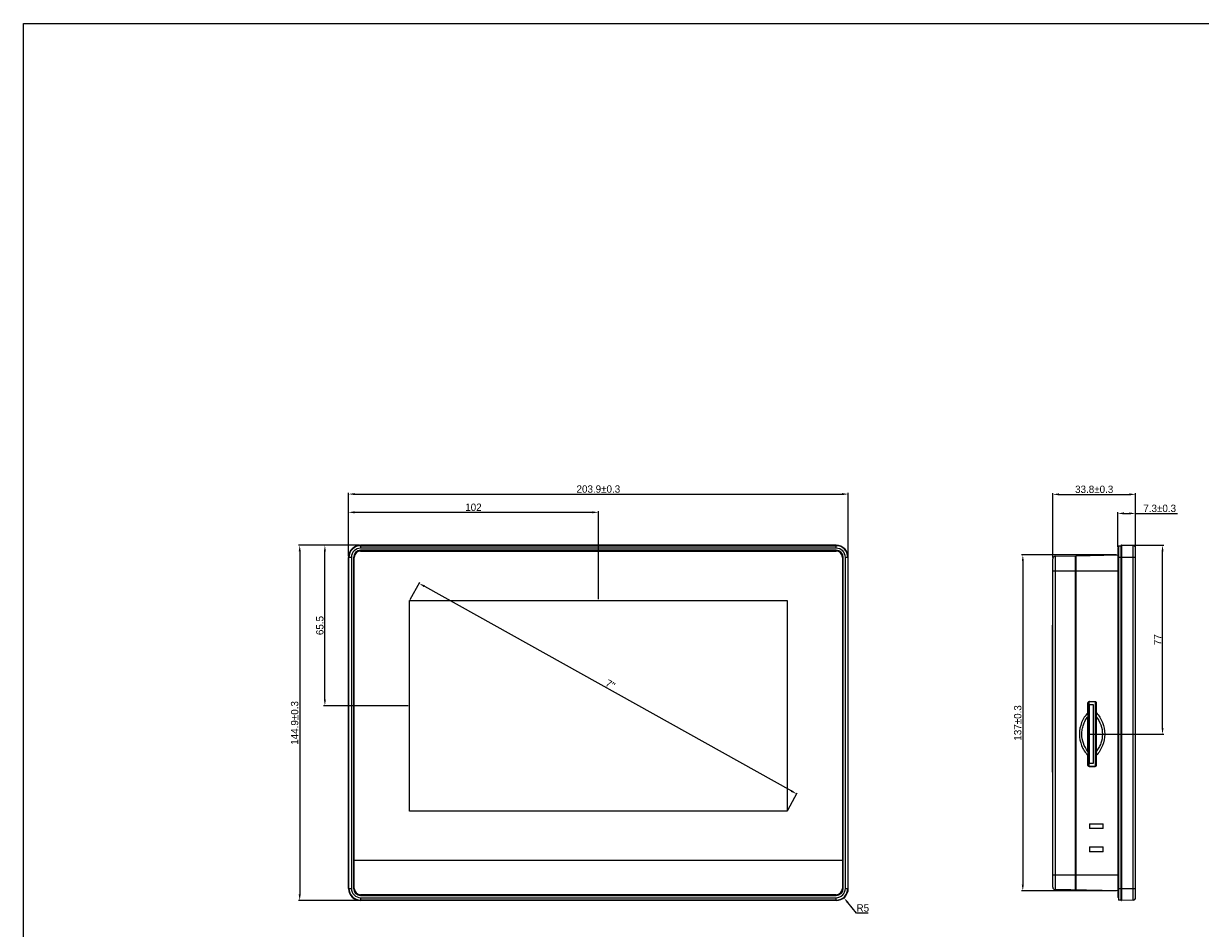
# Model space of a CAD drawing. Extents: x 1181 to 2072, y -1513 to -883.
# Tile 1 of 7: x 1181 to 1661, y -1253 to -883. Entities that reach past the tile are written whole.
import ezdxf

# ---------------------------------------------------------------- set-up
doc = ezdxf.new("R2010")
doc.units = 0
doc.header["$LTSCALE"] = 0.25
doc.layers.get('0').update_dxf_attribs({"color": 2, "linetype": 'CONTINUOUS'})
doc.layers.get('DEFPOINTS').update_dxf_attribs({"linetype": 'CONTINUOUS'})
doc.layers.add('实线', color=2, linetype='CONTINUOUS')
doc.layers.add('标注', color=8, linetype='CONTINUOUS')
doc.dimstyles.get("Standard").update_dxf_attribs({"dimtxt": 3, "dimasz": 2.5, "dimexe": 0.5, "dimexo": 0.5, "dimgap": 0.5, "dimtad": 1, "dimdec": 1, "dimtxsty": 'STANDARD', "dimcen": 2.5, "dimclrd": 256, "dimclre": 256, "dimclrt": 256, "dimazin": 3, "dimtfac": 0.5, "dimtdec": 1, "dimtmove": 0, "dimatfit": 3, "dimtolj": 1})
doc.dimstyles.new('STANDARD$4', dxfattribs={"dimtxt": 3, "dimasz": 2.5, "dimexe": 0.5, "dimexo": 0.625, "dimgap": 0.5, "dimtad": 1, "dimtoh": 1, "dimdec": 1, "dimtxsty": 'STANDARD', "dimcen": 0, "dimsd1": 1, "dimclrd": 256, "dimclre": 256, "dimclrt": 256, "dimazin": 3, "dimtfac": 0.5, "dimtdec": 1, "dimtofl": 0, "dimtmove": 0, "dimatfit": 3, "dimtolj": 1})

# ---------------------------------------------------------------- blocks, each defined once
blk = doc.blocks.new('*D411')
at = {"layer": 'DEFPOINTS', "color": 0}
for p in [(1517.36, -1075.34), (1313.44, -1101.18), (1517.36, -1101.18)]:
    blk.add_point(p, dxfattribs=at)
at = {"layer": '标注'}
for p, q in [((1313.44, -1100.68), (1313.44, -1074.84)), ((1315.94, -1075.34), (1514.86, -1075.34)), ((1517.36, -1100.68), (1517.36, -1074.84))]:
    blk.add_line(p, q, dxfattribs=at)
for points in [[(1315.94, -1074.92), (1315.94, -1075.76), (1313.44, -1075.34)], [(1514.86, -1074.92), (1514.86, -1075.76), (1517.36, -1075.34)]]:
    blk.add_solid(points, dxfattribs=at)
at = {"layer": '标注', "insert": (1415.4, -1073.29), "char_height": 3, "attachment_point": 5}
blk.add_mtext('\\A1;203.9±0.3', dxfattribs=at)
blk = doc.blocks.new('*D412')
at = {"layer": 'DEFPOINTS', "color": 0}
for p in [(1318.4, -1096.22), (1293.54, -1241.14), (1318.4, -1241.14)]:
    blk.add_point(p, dxfattribs=at)
at = {"layer": '标注'}
for p, q in [((1317.9, -1096.22), (1293.04, -1096.22)), ((1293.54, -1098.72), (1293.54, -1238.64)), ((1317.9, -1241.14), (1293.04, -1241.14))]:
    blk.add_line(p, q, dxfattribs=at)
for points in [[(1293.12, -1098.72), (1293.95, -1098.72), (1293.54, -1096.22)], [(1293.12, -1238.64), (1293.95, -1238.64), (1293.54, -1241.14)]]:
    blk.add_solid(points, dxfattribs=at)
at = {"layer": '标注', "insert": (1291.48, -1168.68), "char_height": 3, "attachment_point": 5, "rotation": 90}
blk.add_mtext('\\A1;144.9±0.3', dxfattribs=at)
blk = doc.blocks.new('*D413')
at = {"layer": 'DEFPOINTS', "color": 0}
for p in [(1338.36, -1118.72), (1496.33, -1197.66), (1492.44, -1204.64)]:
    blk.add_point(p, dxfattribs=at)
at = {"layer": '标注'}
for p, q in [((1338.6, -1118.29), (1342.5, -1111.3)), ((1344.44, -1112.96), (1494.15, -1196.44)), ((1492.68, -1204.21), (1496.58, -1197.22))]:
    blk.add_line(p, q, dxfattribs=at)
for points in [[(1344.64, -1112.59), (1344.23, -1113.32), (1342.25, -1111.74)], [(1494.35, -1196.08), (1493.95, -1196.81), (1496.33, -1197.66)]]:
    blk.add_solid(points, dxfattribs=at)
at = {"layer": '标注', "insert": (1420.27, -1152.95), "char_height": 3, "attachment_point": 5, "rotation": 330.8545}
blk.add_mtext('\\A1;7"', dxfattribs=at)
blk = doc.blocks.new('*D414')
at = {"layer": 'DEFPOINTS', "color": 0}
for p in [(1313.44, -1082.78), (1313.44, -1101.18), (1415.4, -1118.72)]:
    blk.add_point(p, dxfattribs=at)
at = {"layer": '标注'}
for p, q in [((1313.44, -1100.68), (1313.44, -1082.28)), ((1412.9, -1082.78), (1315.94, -1082.78)), ((1415.4, -1118.22), (1415.4, -1082.28))]:
    blk.add_line(p, q, dxfattribs=at)
for points in [[(1315.94, -1082.36), (1315.94, -1083.2), (1313.44, -1082.78)], [(1412.9, -1082.36), (1412.9, -1083.2), (1415.4, -1082.78)]]:
    blk.add_solid(points, dxfattribs=at)
at = {"layer": '标注', "insert": (1364.42, -1080.72), "char_height": 3, "attachment_point": 5}
blk.add_mtext('\\A1;102', dxfattribs=at)
blk = doc.blocks.new('*D415')
at = {"layer": 'DEFPOINTS', "color": 0}
for p in [(1303.81, -1096.22), (1318.4, -1096.22), (1338.36, -1161.68)]:
    blk.add_point(p, dxfattribs=at)
at = {"layer": '标注'}
for p, q in [((1317.9, -1096.22), (1303.31, -1096.22)), ((1303.81, -1159.18), (1303.81, -1098.72)), ((1337.86, -1161.68), (1303.31, -1161.68))]:
    blk.add_line(p, q, dxfattribs=at)
for points in [[(1303.4, -1098.72), (1304.23, -1098.72), (1303.81, -1096.22)], [(1303.4, -1159.18), (1304.23, -1159.18), (1303.81, -1161.68)]]:
    blk.add_solid(points, dxfattribs=at)
at = {"layer": '标注', "insert": (1301.76, -1128.95), "char_height": 3, "attachment_point": 5, "rotation": 90}
blk.add_mtext('\\A1;65.5', dxfattribs=at)
blk = doc.blocks.new('*D416')
at = {"layer": 'DEFPOINTS', "color": 0}
for p in [(1512.4, -1236.18), (1515.56, -1240.01)]:
    blk.add_point(p, dxfattribs=at)
at = {"layer": '标注'}
for p, q in [((1520.68, -1246.22), (1517.15, -1241.93)), ((1525.42, -1246.22), (1520.68, -1246.22))]:
    blk.add_line(p, q, dxfattribs=at)
blk.add_solid([(1517.47, -1241.67), (1516.83, -1242.2), (1515.56, -1240.01)], dxfattribs=at)
at = {"layer": '标注', "insert": (1523.3, -1244.19), "char_height": 3, "attachment_point": 5}
blk.add_mtext('\\A1;R5', dxfattribs=at)
blk = doc.blocks.new('*D417')
at = {"layer": 'DEFPOINTS', "color": 0}
for p in [(1634.6, -1083.22), (1627.3, -1097.42), (1634.6, -1097.42)]:
    blk.add_point(p, dxfattribs=at)
at = {"layer": '标注'}
for p, q in [((1627.3, -1096.92), (1627.3, -1082.72)), ((1629.8, -1083.22), (1632.1, -1083.22)), ((1634.6, -1096.92), (1634.6, -1082.72)), ((1634.6, -1083.22), (1651.75, -1083.22))]:
    blk.add_line(p, q, dxfattribs=at)
for points in [[(1629.8, -1082.8), (1629.8, -1083.63), (1627.3, -1083.22)], [(1632.1, -1082.8), (1632.1, -1083.63), (1634.6, -1083.22)]]:
    blk.add_solid(points, dxfattribs=at)
at = {"layer": '标注', "insert": (1644.43, -1081.17), "char_height": 3, "attachment_point": 5}
blk.add_mtext('\\A1;7.3±0.3', dxfattribs=at)
blk = doc.blocks.new('*D418')
at = {"layer": 'DEFPOINTS', "color": 0}
for p in [(1634.6, -1075.45), (1634.6, -1097.39), (1600.8, -1101.7)]:
    blk.add_point(p, dxfattribs=at)
at = {"layer": '标注'}
for p, q in [((1600.8, -1101.2), (1600.8, -1074.95)), ((1603.3, -1075.45), (1632.1, -1075.45)), ((1634.6, -1096.89), (1634.6, -1074.95))]:
    blk.add_line(p, q, dxfattribs=at)
for points in [[(1603.3, -1075.03), (1603.3, -1075.87), (1600.8, -1075.45)], [(1632.1, -1075.03), (1632.1, -1075.87), (1634.6, -1075.45)]]:
    blk.add_solid(points, dxfattribs=at)
at = {"layer": '标注', "insert": (1617.7, -1073.4), "char_height": 3, "attachment_point": 5}
blk.add_mtext('\\A1;33.8±0.3', dxfattribs=at)
blk = doc.blocks.new('*D423')
at = {"layer": 'DEFPOINTS', "color": 0}
for p in [(1627.3, -1100.16), (1588.58, -1237.2), (1627.3, -1237.2)]:
    blk.add_point(p, dxfattribs=at)
at = {"layer": '标注'}
for p, q in [((1626.8, -1100.16), (1588.08, -1100.16)), ((1588.58, -1102.66), (1588.58, -1234.7)), ((1626.8, -1237.2), (1588.08, -1237.2))]:
    blk.add_line(p, q, dxfattribs=at)
for points in [[(1588.17, -1102.66), (1589, -1102.66), (1588.58, -1100.16)], [(1588.17, -1234.7), (1589, -1234.7), (1588.58, -1237.2)]]:
    blk.add_solid(points, dxfattribs=at)
at = {"layer": '标注', "insert": (1586.52, -1168.68), "char_height": 3, "attachment_point": 5, "rotation": 90}
blk.add_mtext('\\A1;137±0.3', dxfattribs=at)
blk = doc.blocks.new('*D425')
at = {"layer": 'DEFPOINTS', "color": 0}
for p in [(1628.81, -1096.22), (1645.59, -1096.22), (1615.17, -1173.24)]:
    blk.add_point(p, dxfattribs=at)
at = {"layer": '标注'}
for p, q in [((1629.31, -1096.22), (1646.09, -1096.22)), ((1645.59, -1170.74), (1645.59, -1098.72)), ((1615.67, -1173.24), (1646.09, -1173.24))]:
    blk.add_line(p, q, dxfattribs=at)
for points in [[(1645.18, -1098.72), (1646.01, -1098.72), (1645.59, -1096.22)], [(1645.18, -1170.74), (1646.01, -1170.74), (1645.59, -1173.24)]]:
    blk.add_solid(points, dxfattribs=at)
at = {"layer": '标注', "insert": (1643.59, -1134.73), "char_height": 3, "attachment_point": 5, "rotation": 90}
blk.add_mtext('\\A1;77', dxfattribs=at)

msp = doc.modelspace()

# ---------------------------------------------------------------- linework, layer by layer
at = {"color": 7, "linetype": 'CONTINUOUS'}
for p, q in [((1180.86, -1513.4), (1180.86, -883.4)), ((1180.86, -883.4), (2071.86, -883.4))]:
    msp.add_line(p, q, dxfattribs=at)
for p, q in [((1615.15, -1164.48), (1615.15, -1160.49)), ((1615.23, -1160.49), (1615.15, -1160.49)), ((1615.23, -1185.99), (1615.23, -1160.49)), ((1615.37, -1160.13), (1615.37, -1168.22)), ((1615.52, -1160.03), (1615.52, -1186.44)), ((1615.73, -1159.92), (1615.72, -1159.99)), ((1615.72, -1159.99), (1617.97, -1159.99)), ((1615.73, -1159.92), (1617.98, -1159.91)), ((1615.82, -1185.29), (1615.82, -1161.19)), ((1615.82, -1161.19), (1617.32, -1161.19)), ((1617.32, -1161.19), (1617.32, -1185.29)), ((1617.97, -1159.99), (1617.98, -1159.91)), ((1618.17, -1160.03), (1618.17, -1186.44)), ((1618.47, -1160.49), (1618.47, -1185.99)), ((1618.55, -1160.49), (1618.47, -1160.49)), ((1618.55, -1160.49), (1618.55, -1164.49)), ((1615.37, -1164.57), (1615.23, -1164.57)), ((1615.37, -1164.64), (1615.52, -1164.64)), ((1615.52, -1162.28), (1615.82, -1162.28)), ((1615.82, -1163.28), (1615.52, -1163.28)), ((1615.23, -1168.22), (1615.52, -1168.22)), ((1615.23, -1168.61), (1615.52, -1168.61)), ((1615.23, -1169.78), (1615.52, -1169.78)), ((1615.23, -1180.78), (1615.52, -1180.78)), ((1615.23, -1181.03), (1615.52, -1181.03)), ((1615.15, -1185.99), (1615.15, -1181.99)), ((1615.15, -1185.99), (1615.23, -1185.99)), ((1615.23, -1181.47), (1615.52, -1181.47)), ((1615.52, -1183.2), (1615.82, -1183.2)), ((1615.82, -1184.19), (1615.52, -1184.19)), ((1617.32, -1185.29), (1615.82, -1185.29)), ((1618.47, -1185.99), (1618.55, -1185.99)), ((1618.55, -1181.98), (1618.55, -1185.99)), ((1617.97, -1186.49), (1615.72, -1186.49)), ((1615.72, -1186.49), (1615.73, -1186.56)), ((1617.98, -1186.56), (1615.73, -1186.56)), ((1617.98, -1186.56), (1617.97, -1186.49))]:
    msp.add_line(p, q)
for centre, radius, start, end in [((1981.7, -1164.41), 366.55, 180.0108, 180.2709), ((89.05, -1173.24), 1526.12, 359.73372, 0.26628), ((3142.8, -1173.24), 1524.27, 179.73316, 180.26685), ((1257.35, -1164.43), 361.2, 359.7289, 359.9901), ((1981.69, -1182.06), 366.54, 179.7291, 179.9892), ((1257.34, -1182.04), 361.21, 0.0099, 0.2711)]:
    msp.add_arc(centre, radius, start, end)
for points, knots in [([(1615.15, -1160.49), (1615.15, -1160.34), (1615.28, -1160.04), (1615.59, -1159.91), (1615.73, -1159.91)], [0, 0, 0, 0, 0.499432, 1, 1, 1, 1]), ([(1615.23, -1160.49), (1615.23, -1160.36), (1615.33, -1160.1), (1615.6, -1159.99), (1615.72, -1159.99)], [0, 0, 0, 0, 0.5, 1, 1, 1, 1]), ([(1617.97, -1159.99), (1618.1, -1159.99), (1618.37, -1160.1), (1618.47, -1160.36), (1618.47, -1160.49)], [0, 0, 0, 0, 0.499971, 1, 1, 1, 1]), ([(1617.98, -1159.91), (1618.13, -1159.91), (1618.43, -1160.04), (1618.55, -1160.34), (1618.55, -1160.49)], [0, 0, 0, 0, 0.499778, 1, 1, 1, 1]), ([(1615.15, -1164.48), (1614.06, -1165.65), (1612.3, -1168.42), (1611.38, -1173.24), (1612.3, -1178.06), (1614.06, -1180.83), (1615.15, -1181.99)], [0, 0, 0, 0, 0.250016, 0.499998, 0.749985, 1, 1, 1, 1]), ([(1615.16, -1180.33), (1614.36, -1179.34), (1613.1, -1177.07), (1612.54, -1173.87), (1612.76, -1171.32), (1613.25, -1169.46), (1614.04, -1167.71), (1614.76, -1166.64), (1615.16, -1166.14)], [0, 0, 0, 0, 0.249526, 0.499076, 0.624314, 0.749545, 0.87481, 1, 1, 1, 1]), ([(1618.55, -1164.49), (1619.64, -1165.66), (1621.4, -1168.42), (1622.32, -1173.24), (1621.4, -1178.05), (1619.64, -1180.82), (1618.55, -1181.98)], [0, 0, 0, 0, 0.249998, 0.499959, 0.749939, 1, 1, 1, 1]), ([(1618.55, -1166.14), (1619.35, -1167.13), (1620.62, -1169.4), (1621.28, -1173.24), (1620.72, -1176.44), (1619.67, -1178.77), (1618.95, -1179.84), (1618.55, -1180.34)], [0, 0, 0, 0, 0.249774, 0.49957, 0.749349, 0.874696, 1, 1, 1, 1]), ([(1615.73, -1186.56), (1615.59, -1186.56), (1615.28, -1186.44), (1615.15, -1186.13), (1615.15, -1185.99)], [0, 0, 0, 0, 0.50052, 1, 1, 1, 1]), ([(1615.72, -1186.49), (1615.6, -1186.49), (1615.33, -1186.38), (1615.23, -1186.11), (1615.23, -1185.99)], [0, 0, 0, 0, 0.499967, 1, 1, 1, 1]), ([(1618.47, -1185.99), (1618.47, -1186.11), (1618.37, -1186.38), (1618.1, -1186.49), (1617.97, -1186.49)], [0, 0, 0, 0, 0.500015, 1, 1, 1, 1]), ([(1618.55, -1185.99), (1618.55, -1186.13), (1618.43, -1186.43), (1618.13, -1186.56), (1617.98, -1186.56)], [0, 0, 0, 0, 0.500228, 1, 1, 1, 1])]:
    msp.add_open_spline(points, degree=3, knots=knots)
at = {"layer": '实线'}
for p, q in [((1318.4, -1096.22), (1318.4, -1097.39)), ((1512.4, -1096.22), (1318.4, -1096.22)), ((1318.4, -1096.39), (1512.4, -1096.39)), ((1512.4, -1097.39), (1318.4, -1097.39)), ((1512.4, -1098.27), (1318.4, -1098.27)), ((1318.4, -1098.59), (1512.4, -1098.59)), ((1512.4, -1097.39), (1512.4, -1096.22)), ((1627.3, -1097.42), (1627.3, -1239.94)), ((1627.6, -1097.42), (1627.3, -1097.42)), ((1627.6, -1096.42), (1627.6, -1240.94)), ((1627.6, -1096.42), (1628.6, -1096.42)), ((1628.6, -1096.42), (1628.6, -1240.94)), ((1628.81, -1096.22), (1628.81, -1241.14)), ((1633.64, -1096.39), (1628.81, -1096.22)), ((1633.64, -1240.97), (1633.64, -1096.39)), ((1634.6, -1239.97), (1634.6, -1097.39)), ((1313.44, -1236.18), (1313.44, -1101.18)), ((1314.61, -1101.18), (1313.44, -1101.18)), ((1313.61, -1236.18), (1313.61, -1101.18)), ((1314.61, -1101.18), (1314.61, -1236.18)), ((1315.49, -1101.18), (1315.49, -1236.18)), ((1315.81, -1236.18), (1315.81, -1101.18)), ((1514.99, -1101.18), (1514.99, -1236.18)), ((1515.31, -1236.18), (1515.31, -1101.18)), ((1517.36, -1101.18), (1516.19, -1101.18)), ((1516.19, -1236.18), (1516.19, -1101.18)), ((1517.19, -1101.18), (1517.19, -1236.18)), ((1517.36, -1236.18), (1517.36, -1101.18)), ((1600.8, -1235.67), (1600.8, -1101.7)), ((1601.78, -1100.7), (1610.1, -1100.52)), ((1601.78, -1100.7), (1601.78, -1236.67)), ((1610.1, -1236.84), (1610.1, -1100.52)), ((1610.3, -1101.58), (1610.1, -1101.58)), ((1610.3, -1100.52), (1627.3, -1100.16)), ((1610.3, -1236.84), (1610.3, -1100.52)), ((1634.6, -1101.18), (1627.3, -1101.18)), ((1627.3, -1106.78), (1600.8, -1106.78)), ((1338.36, -1204.64), (1338.36, -1118.72)), ((1338.36, -1118.72), (1492.44, -1118.72)), ((1492.44, -1118.72), (1492.44, -1204.64)), ((1600.6, -1128.98), (1600.6, -1188.58)), ((1600.8, -1128.98), (1600.6, -1128.98)), ((1615.15, -1164.48), (1615.15, -1160.49)), ((1615.23, -1160.49), (1615.15, -1160.49)), ((1615.23, -1185.99), (1615.23, -1160.49)), ((1615.73, -1159.92), (1615.72, -1159.99)), ((1615.72, -1159.99), (1617.97, -1159.99)), ((1615.73, -1159.92), (1617.98, -1159.91)), ((1617.97, -1159.99), (1617.98, -1159.91)), ((1618.47, -1160.49), (1618.47, -1185.99)), ((1618.55, -1160.49), (1618.47, -1160.49)), ((1618.55, -1160.49), (1618.55, -1164.49)), ((1615.15, -1185.99), (1615.15, -1181.99)), ((1615.15, -1185.99), (1615.23, -1185.99)), ((1618.47, -1185.99), (1618.55, -1185.99)), ((1618.55, -1181.98), (1618.55, -1185.99)), ((1600.6, -1188.58), (1600.8, -1188.58)), ((1617.97, -1186.49), (1615.72, -1186.49)), ((1615.72, -1186.49), (1615.73, -1186.56)), ((1617.98, -1186.56), (1615.73, -1186.56)), ((1617.98, -1186.56), (1617.97, -1186.49)), ((1492.44, -1204.64), (1338.36, -1204.64)), ((1615.8, -1209.78), (1621.3, -1209.78)), ((1615.8, -1209.78), (1615.8, -1211.78)), ((1621.3, -1211.78), (1621.3, -1209.78)), ((1621.3, -1211.78), (1615.8, -1211.78)), ((1615.8, -1219.28), (1621.3, -1219.28)), ((1615.8, -1219.28), (1615.8, -1221.28)), ((1621.3, -1221.28), (1621.3, -1219.28)), ((1621.3, -1221.28), (1615.8, -1221.28)), ((1514.99, -1224.77), (1315.81, -1224.77)), ((1600.8, -1230.58), (1627.3, -1230.58)), ((1313.44, -1236.18), (1314.61, -1236.18)), ((1512.4, -1238.77), (1318.4, -1238.77)), ((1516.19, -1236.18), (1517.36, -1236.18)), ((1627.3, -1237.2), (1601.78, -1236.67)), ((1610.3, -1235.79), (1610.1, -1235.79)), ((1610.3, -1235.88), (1610.1, -1235.88)), ((1627.3, -1236.18), (1634.6, -1236.18)), ((1318.4, -1239.09), (1512.4, -1239.09)), ((1318.4, -1239.97), (1318.4, -1241.14)), ((1318.4, -1239.97), (1512.4, -1239.97)), ((1512.4, -1240.97), (1318.4, -1240.97)), ((1512.4, -1241.14), (1318.4, -1241.14)), ((1512.4, -1241.14), (1512.4, -1239.97)), ((1627.6, -1239.94), (1627.3, -1239.94)), ((1628.6, -1240.94), (1627.6, -1240.94)), ((1633.64, -1240.97), (1628.81, -1241.14))]:
    msp.add_line(p, q, dxfattribs=at)
for centre, radius, start, end in [((1318.4, -1101.18), 4.96, 90, 180), ((1318.4, -1101.18), 4.79, 90, 180), ((1318.4, -1101.18), 3.79, 90, 180), ((1318.4, -1101.18), 2.91, 90, 180), ((1318.4, -1101.18), 2.59, 90, 180), ((1512.4, -1101.18), 4.96, 0, 90), ((1512.4, -1101.18), 4.79, 0, 90), ((1512.4, -1101.18), 3.79, 0, 90), ((1512.4, -1101.18), 2.91, 0, 90), ((1512.4, -1101.18), 2.59, 0, 90), ((1628.8, -1096.42), 0.2, 88, 180), ((1633.6, -1097.39), 1, 0, 88), ((1601.8, -1101.7), 1, 91.2, 180), ((1600.8, -1128.98), 0.2, 90.0002, 180), ((1981.7, -1164.41), 366.55, 180.0108, 180.2709), ((89.05, -1173.24), 1526.12, 359.73372, 0.26628), ((3142.8, -1173.24), 1524.27, 179.73316, 180.26685), ((1257.35, -1164.43), 361.2, 359.7289, 359.9901), ((1981.69, -1182.06), 366.54, 179.7291, 179.9892), ((1257.34, -1182.04), 361.21, 0.0099, 0.2711), ((1600.8, -1188.58), 0.2, 180, 269.9998), ((1318.4, -1236.18), 4.96, 180, 270), ((1318.4, -1236.18), 4.79, 180, 270), ((1318.4, -1236.18), 3.79, 180, 270), ((1318.4, -1236.18), 2.91, 180, 270), ((1318.4, -1236.18), 2.59, 180, 270), ((1512.4, -1236.18), 4.96, 270, 0), ((1512.4, -1236.18), 4.79, 270, 0), ((1512.4, -1236.18), 3.79, 270, 0), ((1512.4, -1236.18), 2.91, 270, 0), ((1512.4, -1236.18), 2.59, 270, 0), ((1601.8, -1235.67), 1, 180, 268.8), ((1628.8, -1240.94), 0.2, 180, 272), ((1633.6, -1239.97), 1, 272, 0)]:
    msp.add_arc(centre, radius, start, end, dxfattribs=at)
for points, knots in [([(1615.15, -1160.49), (1615.15, -1160.34), (1615.28, -1160.04), (1615.59, -1159.91), (1615.73, -1159.91)], [0, 0, 0, 0, 0.499432, 1, 1, 1, 1]), ([(1615.23, -1160.49), (1615.23, -1160.36), (1615.33, -1160.1), (1615.6, -1159.99), (1615.72, -1159.99)], [0, 0, 0, 0, 0.5, 1, 1, 1, 1]), ([(1617.97, -1159.99), (1618.1, -1159.99), (1618.37, -1160.1), (1618.47, -1160.36), (1618.47, -1160.49)], [0, 0, 0, 0, 0.499971, 1, 1, 1, 1]), ([(1617.98, -1159.91), (1618.13, -1159.91), (1618.43, -1160.04), (1618.55, -1160.34), (1618.55, -1160.49)], [0, 0, 0, 0, 0.499778, 1, 1, 1, 1]), ([(1615.15, -1164.48), (1614.06, -1165.65), (1612.3, -1168.42), (1611.38, -1173.24), (1612.3, -1178.06), (1614.06, -1180.83), (1615.15, -1181.99)], [0, 0, 0, 0, 0.250016, 0.499998, 0.749985, 1, 1, 1, 1]), ([(1615.16, -1180.33), (1614.36, -1179.34), (1613.1, -1177.07), (1612.54, -1173.87), (1612.76, -1171.32), (1613.25, -1169.46), (1614.04, -1167.71), (1614.76, -1166.64), (1615.16, -1166.14)], [0, 0, 0, 0, 0.249526, 0.499076, 0.624314, 0.749545, 0.87481, 1, 1, 1, 1]), ([(1618.55, -1164.49), (1619.64, -1165.66), (1621.4, -1168.42), (1622.32, -1173.24), (1621.4, -1178.05), (1619.64, -1180.82), (1618.55, -1181.98)], [0, 0, 0, 0, 0.249998, 0.499959, 0.749939, 1, 1, 1, 1]), ([(1618.55, -1166.14), (1619.35, -1167.13), (1620.62, -1169.4), (1621.28, -1173.24), (1620.72, -1176.44), (1619.67, -1178.77), (1618.95, -1179.84), (1618.55, -1180.34)], [0, 0, 0, 0, 0.249774, 0.49957, 0.749349, 0.874696, 1, 1, 1, 1]), ([(1615.73, -1186.56), (1615.59, -1186.56), (1615.28, -1186.44), (1615.15, -1186.13), (1615.15, -1185.99)], [0, 0, 0, 0, 0.50052, 1, 1, 1, 1]), ([(1615.72, -1186.49), (1615.6, -1186.49), (1615.33, -1186.38), (1615.23, -1186.11), (1615.23, -1185.99)], [0, 0, 0, 0, 0.499967, 1, 1, 1, 1]), ([(1618.47, -1185.99), (1618.47, -1186.11), (1618.37, -1186.38), (1618.1, -1186.49), (1617.97, -1186.49)], [0, 0, 0, 0, 0.500015, 1, 1, 1, 1]), ([(1618.55, -1185.99), (1618.55, -1186.13), (1618.43, -1186.43), (1618.13, -1186.56), (1617.98, -1186.56)], [0, 0, 0, 0, 0.500228, 1, 1, 1, 1])]:
    msp.add_open_spline(points, degree=3, knots=knots, dxfattribs=at)

# ---------------------------------------------------------------- dimensions: what is measured, and where the dimension line sits
at = {"layer": '标注'}
for base, p1, p2, picture, middle in [((1517.36, -1075.34), (1313.44, -1101.18), (1517.36, -1101.18), '*D411', (1415.4, -1073.29)), ((1634.6, -1075.45), (1600.8, -1101.7), (1634.6, -1097.39), '*D418', (1617.7, -1073.4)), ((1634.6, -1083.22), (1627.3, -1097.42), (1634.6, -1097.42), '*D417', (1644.43, -1081.17))]:
    dim = msp.add_linear_dim(base=base, p1=p1, p2=p2, dimstyle='STANDARD', override={"dimtol": 1, "dimtp": 0.3, "dimtm": 0.3, "dimtfac": 1}, dxfattribs=at)
    dim.commit()
    dim.dimension.update_dxf_attribs({"geometry": picture, "text_midpoint": middle})
dim = msp.add_linear_dim(base=(1313.44, -1082.78), p1=(1415.4, -1118.72), p2=(1313.44, -1101.18), dimstyle='STANDARD', dxfattribs=at)
dim.commit()
dim.dimension.update_dxf_attribs({"geometry": '*D414', "text_midpoint": (1364.42, -1080.72)})
for base, p1, p2, picture, middle in [((1293.54, -1241.14), (1318.4, -1096.22), (1318.4, -1241.14), '*D412', (1291.48, -1168.68)), ((1588.58, -1237.2), (1627.3, -1100.16), (1627.3, -1237.2), '*D423', (1586.52, -1168.68))]:
    dim = msp.add_linear_dim(base=base, p1=p1, p2=p2, angle=90, dimstyle='STANDARD', override={"dimtol": 1, "dimtp": 0.3, "dimtm": 0.3, "dimtfac": 1}, dxfattribs=at)
    dim.commit()
    dim.dimension.update_dxf_attribs({"geometry": picture, "text_midpoint": middle})
for base, p1, p2, picture, middle in [((1303.81, -1096.22), (1338.36, -1161.68), (1318.4, -1096.22), '*D415', (1301.76, -1128.95)), ((1645.59, -1096.22), (1615.17, -1173.24), (1628.81, -1096.22), '*D425', (1643.59, -1134.73))]:
    dim = msp.add_linear_dim(base=base, p1=p1, p2=p2, angle=90, dimstyle='STANDARD', dxfattribs=at)
    dim.commit()
    dim.dimension.update_dxf_attribs({"geometry": picture, "text_midpoint": middle})
dim = msp.add_aligned_dim(p1=(1338.36, -1118.72), p2=(1492.44, -1204.64), distance=8, text='7"', dimstyle='STANDARD', dxfattribs=at)
dim.commit()
dim.dimension.update_dxf_attribs({"geometry": '*D413', "text_midpoint": (1420.27, -1152.95)})
dim = msp.add_radius_dim(center=(1512.4, -1236.18), mpoint=(1515.56, -1240.01), dimstyle='STANDARD$4', dxfattribs=at)
dim.commit()
dim.dimension.update_dxf_attribs({"geometry": '*D416', "text_midpoint": (1523.3, -1246.22)})

doc.saveas('drawing.dxf')
